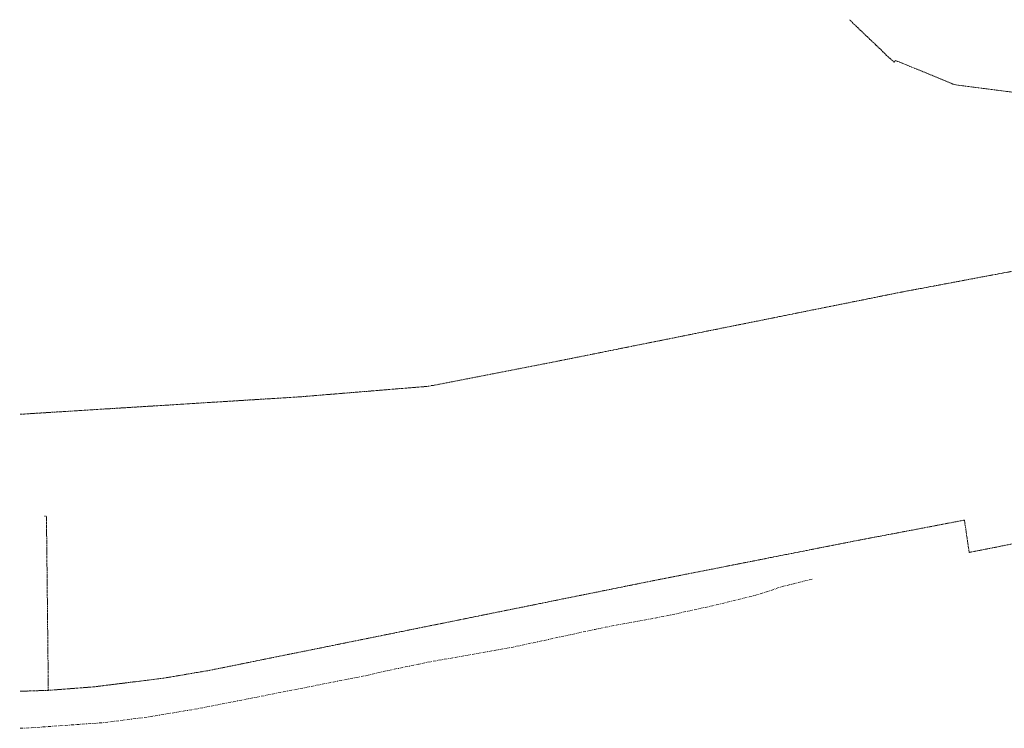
# Model space of a CAD drawing. Header units: metres. Extents: x 69597 to 70599, y 408433 to 409433.
# Tile 1 of 26: x 69597 to 69823, y 408612 to 408775. Entities that reach past the tile are written whole.
import ezdxf

# ---------------------------------------------------------------- set-up
doc = ezdxf.new("R2010")
doc.units = ezdxf.units.M
doc.header["$LTSCALE"] = 0.1
doc.linetypes.add('Laagspanning', pattern=[5, 3, -1, 0, -1])
doc.linetypes.add('Middenspanning', pattern=[12, 7, -2.5, 0, -2.5])
doc.layers.add('kl-bs-elektriciteit ls - RWS Zeeland', color=13, linetype='Laagspanning', lineweight=13)
doc.layers.add('kl-bs-elektriciteit ms - DNWG Infra B.V.', color=20, linetype='Middenspanning', lineweight=13)

msp = doc.modelspace()

# ---------------------------------------------------------------- linework, layer by layer
at = {"layer": 'kl-bs-elektriciteit ls - RWS Zeeland', "flags": 128}
for points in [[(69901.46, 408753.96), (69897.54, 408753.82), (69895.18, 408753.89), (69869.11, 408754.82), (69866.61, 408754.96), (69841.54, 408756.61), (69828.46, 408757.75), (69826.68, 408757.96), (69812.32, 408759.82), (69811.32, 408760.04), (69799.75, 408764.82), (69798.04, 408765.46), (69797.96, 408765.25), (69797.82, 408765.11), (69796.32, 408766.39), (69794.96, 408767.75), (69787.68, 408774.68), (69787.61, 408774.82)], [(69902.46, 408725.82), (69897.18, 408725.82), (69896.32, 408725.75), (69869.32, 408723.54), (69868.32, 408723.39), (69828.89, 408717.82), (69799.61, 408712.32), (69718.54, 408696.04), (69712.61, 408694.89), (69692.04, 408690.89), (69691.68, 408690.89), (69690.89, 408690.68), (69661.25, 408688.25), (69597.04, 408684.25)], [(69946.46, 408653.18), (69929.54, 408645.46), (69921.75, 408644.89), (69918.68, 408644.75), (69915.11, 408644.25), (69914.18, 408644.18), (69910.54, 408644.18), (69907.32, 408644.54), (69905.54, 408645.04), (69905.04, 408645.04), (69901.68, 408646.04), (69899.61, 408646.89), (69878.96, 408659.61), (69877.75, 408660.68), (69875.54, 408661.89), (69874.18, 408662.39), (69872.82, 408662.75), (69870.39, 408663.04), (69868.82, 408662.96), (69867.11, 408662.68), (69864.82, 408661.89), (69836.75, 408656.82), (69815.04, 408652.54), (69813.96, 408659.96), (69788.82, 408655.18), (69743.11, 408646.18), (69724.32, 408642.39), (69640.54, 408625.46), (69630.04, 408623.68), (69613.96, 408621.68), (69603.61, 408620.89)], [(69603.61, 408620.89), (69603.18, 408660.82), (69602.75, 408660.89)], [(69603.61, 408620.89), (69597.04, 408620.68)]]:
    msp.add_lwpolyline(points, dxfattribs=at)
at = {"layer": 'kl-bs-elektriciteit ms - DNWG Infra B.V.', "flags": 128}
msp.add_lwpolyline([(69778.96, 408646.39), (69771.96, 408644.68), (69771.11, 408644.39), (69766.89, 408642.96), (69766.04, 408642.75), (69758.68, 408640.89), (69756.11, 408640.32), (69745.82, 408638.04), (69743.25, 408637.54), (69731.54, 408635.39), (69729.18, 408634.89), (69710.32, 408630.82), (69690.61, 408627.32), (69688.61, 408626.89), (69680.39, 408625.18), (69676.75, 408624.32), (69637.96, 408616.68), (69626.39, 408614.75), (69616.11, 408613.46), (69598.04, 408612.18), (69597.04, 408612.18), (69597.04, 408612.25)], dxfattribs=at)

doc.saveas('drawing.dxf')
